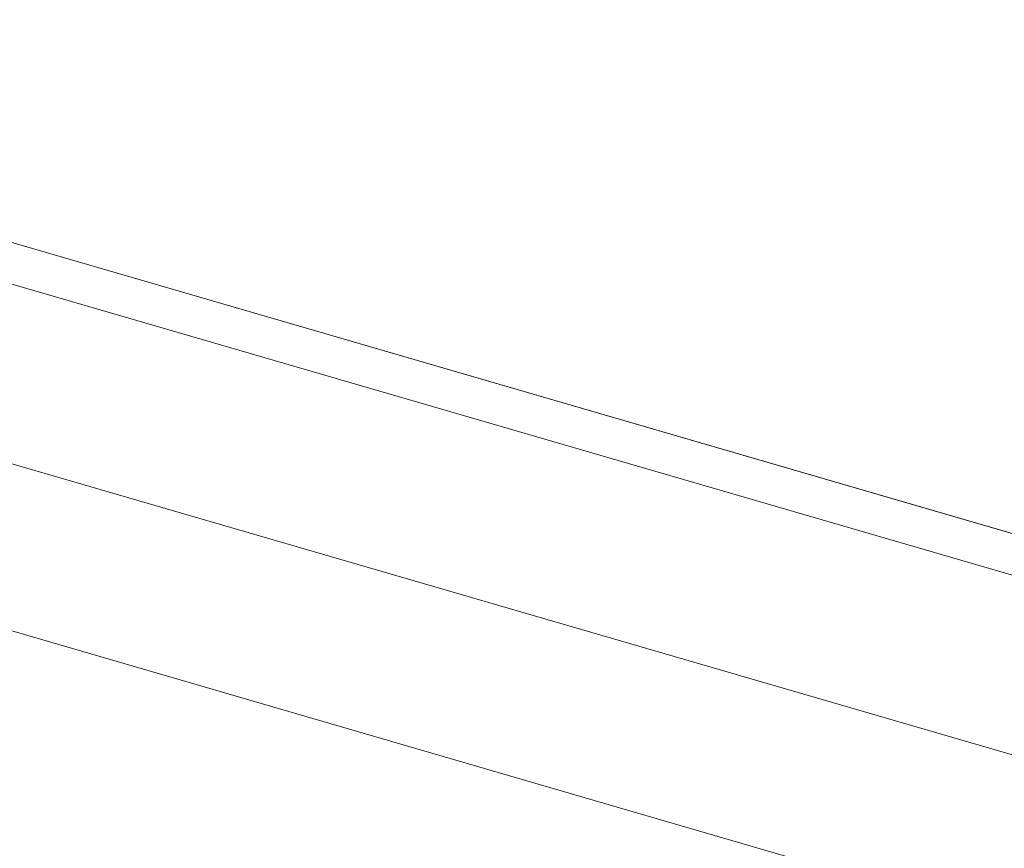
# Model space of a CAD drawing. Header units: millimetres. Extents: x 3925 to 5043, y -86 to 778.
# Tile 185 of 256: x 4838.426 to 4839.26, y 130.103 to 130.806. Entities that reach past the tile are written whole.
import ezdxf

# ---------------------------------------------------------------- set-up
doc = ezdxf.new("R2010")
doc.units = ezdxf.units.MM
doc.header["$LTSCALE"] = 46.255
for name, color, linetype in [('H30K-IO-LABEDXF_CONTINUOUS_LINE', 7, 'CONTINUOUS'), ('H30K-REAR-CODXF_CONTINUOUS_LINE', 7, 'CONTINUOUS'), ('LABEL-IO-H30DXF_CONTINUOUS_LINE', 7, 'CONTINUOUS'), ('MRJN-11T1240DXF_CONTINUOUS_LINE', 7, 'CONTINUOUS')]:
    doc.layers.add(name, color=color, linetype=linetype)

msp = doc.modelspace()

# ---------------------------------------------------------------- linework, layer by layer
at = {"layer": 'H30K-IO-LABEDXF_CONTINUOUS_LINE', "color": 7, "linetype": 'Continuous', "lineweight": 0}
msp.add_line((4837.33613, 130.93163), (4840.29056, 130.07231), dxfattribs=at)
at = {"layer": 'H30K-REAR-CODXF_CONTINUOUS_LINE', "color": 7, "linetype": 'Continuous', "lineweight": 0}
msp.add_line((4837.43156, 130.86862), (4840.38599, 130.0093), dxfattribs=at)
at = {"layer": 'LABEL-IO-H30DXF_CONTINUOUS_LINE', "color": 7, "linetype": 'Continuous', "lineweight": 0}
msp.add_line((4837.33609, 130.93174), (4840.29052, 130.07241), dxfattribs=at)
at = {"layer": 'MRJN-11T1240DXF_CONTINUOUS_LINE', "color": 7, "linetype": 'Continuous', "lineweight": 0}
for p, q in [((4840.3852, 129.85729), (4837.54986, 130.68198)), ((4837.4888, 130.55818), (4840.32414, 129.73349))]:
    msp.add_line(p, q, dxfattribs=at)

doc.saveas('drawing.dxf')
